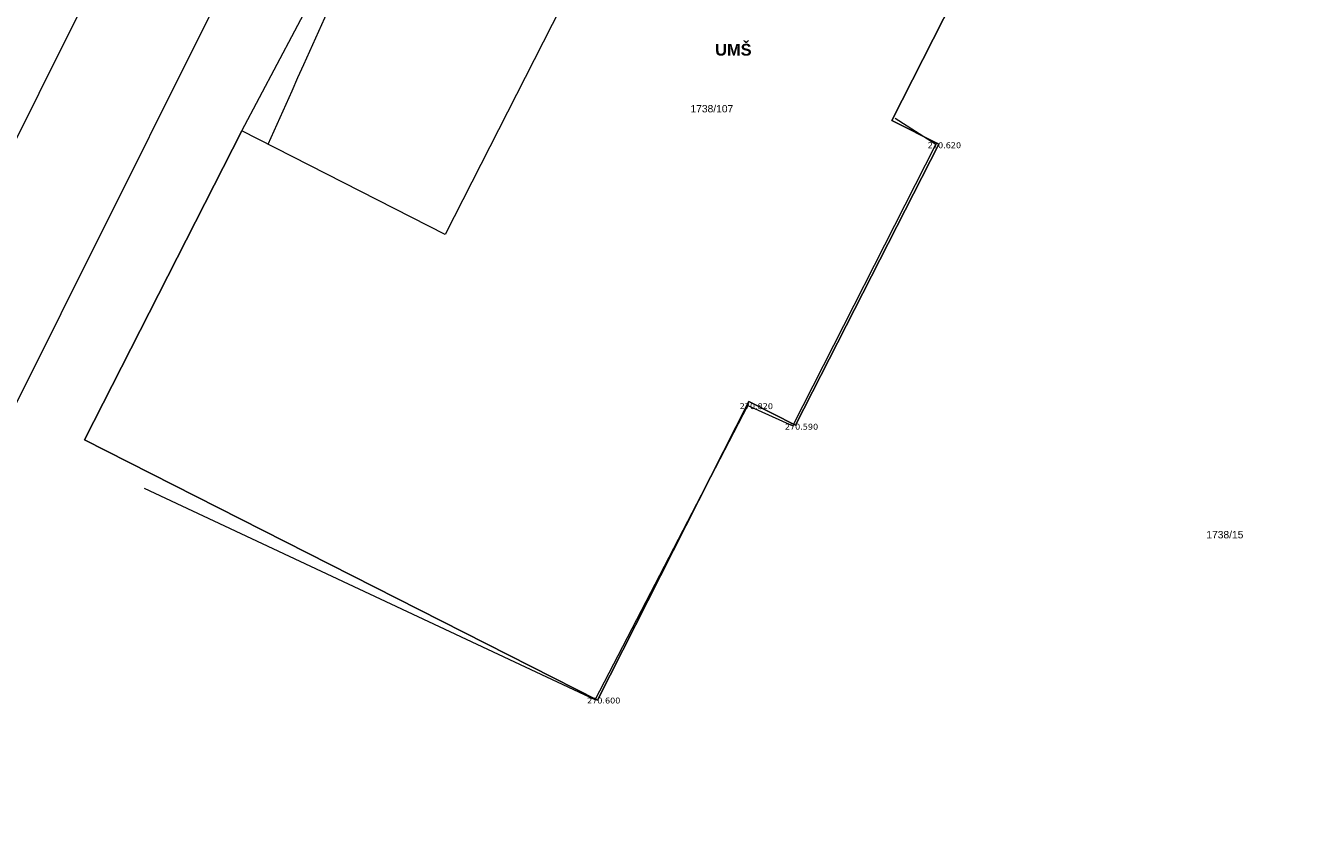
# Model space of a CAD drawing. Header units: millimetres. Extents: x -479461597 to -478645968, y -1101060132 to -1100898045.
# Tile 14 of 145: x -479386926 to -479343285, y -1100952361 to -1100924531. Entities that reach past the tile are written whole.
import ezdxf
from ezdxf.xclip import XClip

# ---------------------------------------------------------------- set-up
doc = ezdxf.new("R2010")
doc.units = ezdxf.units.MM
doc.header["$MEASUREMENT"] = 0
doc.header["$XCLIPFRAME"] = 0
doc.layers.add('Externí - kresby a obrázky', color=7, linetype='Continuous')
for name, color, linetype, lineweight in [('HTU_1_Katastr_3_Anotace - S_Pero_č.__1_Pero_č.__1', 7, 'Continuous', 18), ('HTU_1_Katastr_3_BT_hranice_parcel_Pero_č.__1_Pero_č.__1', 7, 'Continuous', 18), ('HTU_1_Katastr_3_BT_text_parcel_Pero_č.__1_Pero_č.__1', 7, 'Continuous', 18), ('HTU_1_Katastr_3_Situace_Pero_č.__1_Pero_č.__1', 7, 'Continuous', 18), ('HTU_1_Katastr_3_voda_ovak (z existencí)_Pero_č.__1_Pero_č.__1', 7, 'Continuous', 18), ('HTU_3_HTU_4_Situace - terén HTU_Pero_č.__164', 250, 'Continuous', 13)]:
    doc.layers.add(name, color=color, linetype=linetype, lineweight=lineweight)
for name, color, linetype, lineweight, true_color in [('HTU_2_zaměření_2_body_Pero_č.__202', 7, 'Continuous', 20, 0x6d6f03), ('HTU_2_zaměření_2_kresba_Pero_č.__202', 7, 'Continuous', 20, 0x6d6f03), ('HTU_2_zaměření_2_výšky_Pero_č.__202', 7, 'Continuous', 20, 0x6d6f03), ('HTU_3_HTU_4_Situace - terén HTU_Pero_č.__222', 7, 'Continuous', 20, 0xa87e33)]:
    doc.layers.add(name, color=color, linetype=linetype, lineweight=lineweight, true_color=true_color)
doc.styles.add('GENERATED_STYLE_1', font='txt')
doc.styles.add('GENERATED_STYLE_3', font='txt')
doc.styles.add('GENERATED_STYLE_4', font='txt')
doc.linetypes.add('plná nepravidelná', pattern='A,0,[1,20-026-4_02.1.10- 02 Situace HTU1.Shx,S=7.936508,R=0,X=0,Y=2.08167e-17],-1000,0', length=1000)
doc.linetypes.add('Voda_pitna_podz', pattern='A,0,[3,20-026-4_02.1.10- 02 Situace HTU1.Shx,S=0.277778,R=0,X=0,Y=0],-100,0', length=100)

# ---------------------------------------------------------------- blocks, each defined once
blk = doc.blocks.new('Kresba_2_2', base_point=(-460327121.276564, -1100980142.449307))
at = {"layer": 'HTU_2_zaměření_2_body_Pero_č.__202', "color": 66, "linetype": 'Continuous', "lineweight": 20, "true_color": 0x6d6f03}
for p, q in [((-479355910, -1100928580), (-479355909.95, -1100928580)), ((-479362320, -1100937470), (-479362319.95, -1100937470)), ((-479360780, -1100938170), (-479360779.95, -1100938170)), ((-479367520, -1100947500), (-479367519.95, -1100947500))]:
    blk.add_line(p, q, dxfattribs=at)
at = {"layer": 'HTU_2_zaměření_2_kresba_Pero_č.__202', "color": 66, "linetype": 'Continuous', "lineweight": 20, "true_color": 0x6d6f03, "flags": 128}
for points in [[(-479367520, -1100947500), (-479362320, -1100937470), (-479360780, -1100938170), (-479355910, -1100928580), (-479357297.504482, -1100927697.920801)], [(-479367520, -1100947500), (-479382875.532452, -1100940301.59202)]]:
    blk.add_lwpolyline(points, dxfattribs=at)
at = {"layer": 'HTU_2_zaměření_2_výšky_Pero_č.__202', "color": 66, "linetype": 'Continuous', "lineweight": 20, "true_color": 0x6d6f03, "char_height": 200, "attachment_point": 4, "style": 'GENERATED_STYLE_1'}
for s, insert in [('\\A1;{\\pql;\\fVerdana|b0|i0|c238|p38;270.620}', (-479356184.915, -1100928609.581786)), ('\\A1;{\\pql;\\fVerdana|b0|i0|c238|p38;270.820}', (-479362594.915, -1100937499.581786)), ('\\A1;{\\pql;\\fVerdana|b0|i0|c238|p38;270.590}', (-479361054.915, -1100938199.581786)), ('\\A1;{\\pql;\\fVerdana|b0|i0|c238|p38;270.600}', (-479367794.915, -1100947529.581786))]:
    blk.add_mtext(s, dxfattribs=dict(at, insert=insert))
blk = doc.blocks.new('Kresba_3_3', base_point=(-460327121, -1100980142))
at = {"layer": 'HTU_1_Katastr_3_Anotace - S_Pero_č.__1_Pero_č.__1', "color": 7, "linetype": 'Continuous', "lineweight": 18, "flags": 128}
for points in [[(-479372630, -1100931650), (-479379560, -1100928120), (-479384920, -1100938640), (-479367440, -1100947510), (-479362280, -1100937340), (-479360690, -1100938150), (-479355810, -1100928570), (-479357410, -1100927760), (-479354240, -1100921520), (-479352640, -1100922340), (-479349200, -1100915580), (-479350810, -1100914780), (-479349160, -1100911570), (-479359690, -1100906230), (-479365040, -1100916750)], [(-479384920, -1100938640), (-479367440, -1100947510), (-479362280, -1100937340), (-479360690, -1100938150), (-479355810, -1100928570), (-479357410, -1100927760), (-479354240, -1100921520), (-479352640, -1100922340), (-479349200, -1100915580), (-479350810, -1100914780), (-479349160, -1100911570), (-479359690, -1100906230), (-479365040, -1100916750), (-479372630, -1100931650), (-479379560, -1100928120)], [(-479372630, -1100931650), (-479379560, -1100928120), (-479384920, -1100938640), (-479367440, -1100947510), (-479362280, -1100937340), (-479360690, -1100938150), (-479355810, -1100928570), (-479357410, -1100927760), (-479354240, -1100921520), (-479352640, -1100922340), (-479349200, -1100915580), (-479350810, -1100914780), (-479349160, -1100911570), (-479359690, -1100906230), (-479365040, -1100916750)], [(-479384920, -1100938640), (-479367440, -1100947510), (-479362280, -1100937340), (-479360690, -1100938150), (-479355810, -1100928570), (-479357410, -1100927760), (-479354240, -1100921520), (-479352640, -1100922340), (-479349200, -1100915580), (-479350810, -1100914780), (-479349160, -1100911570), (-479359690, -1100906230), (-479365040, -1100916750), (-479372630, -1100931650), (-479379560, -1100928120)], [(-479372630, -1100931650), (-479379560, -1100928120), (-479384920, -1100938640), (-479367440, -1100947510), (-479362280, -1100937340), (-479360690, -1100938150), (-479355810, -1100928570), (-479357410, -1100927760), (-479354240, -1100921520), (-479352640, -1100922340), (-479349200, -1100915580), (-479350810, -1100914780), (-479349160, -1100911570), (-479359690, -1100906230), (-479365040, -1100916750)], [(-479384920, -1100938640), (-479367440, -1100947510), (-479362280, -1100937340), (-479360690, -1100938150), (-479355810, -1100928570), (-479357410, -1100927760), (-479354240, -1100921520), (-479352640, -1100922340), (-479349200, -1100915580), (-479350810, -1100914780), (-479349160, -1100911570), (-479359690, -1100906230), (-479365040, -1100916750), (-479372630, -1100931650), (-479379560, -1100928120)]]:
    blk.add_lwpolyline(points, close=True, dxfattribs=at)
at = {"layer": 'HTU_1_Katastr_3_BT_hranice_parcel_Pero_č.__1_Pero_č.__1', "color": 7, "linetype": 'Continuous', "lineweight": 18, "flags": 128}
blk.add_lwpolyline([(-479396450, -1100946840), (-479378160, -1100910160), (-479365040, -1100916750), (-479359690, -1100906230), (-479349160, -1100911570), (-479350810, -1100914780), (-479349200, -1100915580), (-479352640, -1100922340), (-479354240, -1100921520), (-479357410, -1100927760), (-479355810, -1100928570), (-479360690, -1100938150), (-479362280, -1100937340), (-479367440, -1100947510), (-479384920, -1100938640), (-479379560, -1100928120), (-479377150, -1100923560), (-479379700, -1100922260), (-479391770, -1100946440)], dxfattribs=at)
blk.add_lwpolyline([(-479396450, -1100946840), (-479378160, -1100910160), (-479365040, -1100916750), (-479359690, -1100906230), (-479349160, -1100911570), (-479350810, -1100914780), (-479349200, -1100915580), (-479352640, -1100922340), (-479354240, -1100921520), (-479357410, -1100927760), (-479355810, -1100928570), (-479360690, -1100938150), (-479362280, -1100937340), (-479367440, -1100947510), (-479384920, -1100938640), (-479379560, -1100928120), (-479377150, -1100923560), (-479379700, -1100922260), (-479391770, -1100946440)], dxfattribs=at)
blk.add_lwpolyline([(-479396450, -1100946840), (-479378160, -1100910160), (-479365040, -1100916750), (-479359690, -1100906230), (-479349160, -1100911570), (-479350810, -1100914780), (-479349200, -1100915580), (-479352640, -1100922340), (-479354240, -1100921520), (-479357410, -1100927760), (-479355810, -1100928570), (-479360690, -1100938150), (-479362280, -1100937340), (-479367440, -1100947510), (-479384920, -1100938640), (-479379560, -1100928120), (-479377150, -1100923560), (-479379700, -1100922260), (-479391770, -1100946440)], dxfattribs=at)
at = {"layer": 'HTU_1_Katastr_3_voda_ovak (z existencí)_Pero_č.__1_Pero_č.__1', "color": 7, "linetype": 'Voda_pitna_podz', "lineweight": 18}
blk.add_arc((-475829073, -1102515235), 3888073, 155.447628, 155.915548, dxfattribs=at)
at = {"layer": 'HTU_1_Katastr_3_BT_text_parcel_Pero_č.__1_Pero_č.__1', "color": 7, "linetype": 'Continuous', "lineweight": 18, "char_height": 250, "attachment_point": 7, "style": 'GENERATED_STYLE_4'}
for s, insert in [('\\A1;{\\pql;\\fArial|b0|i0|c238|p38;1738/107}', (-479364271, -1100927491)), ('\\A1;{\\pql;\\fArial|b0|i0|c238|p38;1738/15}', (-479346694, -1100942004)), ('\\A1;{\\pql;\\fArial|b0|i0|c238|p38;1738/15}', (-479346694, -1100942004))]:
    blk.add_mtext(s, dxfattribs=dict(at, insert=insert))
at = {"layer": 'HTU_1_Katastr_3_Situace_Pero_č.__1_Pero_č.__1', "color": 7, "linetype": 'Continuous', "lineweight": 18, "insert": (-479362810, -1100925355), "char_height": 400, "attachment_point": 5, "style": 'GENERATED_STYLE_3'}
blk.add_mtext('\\A1;{\\pqc;\\fArial|b1|i0|c238|p38;UMŠ}', dxfattribs=at)
blk = doc.blocks.new('Kresba_4_4', base_point=(-460327121, -1100980142))
at = {"layer": 'HTU_3_HTU_4_Situace - terén HTU_Pero_č.__164', "linetype": 'Continuous', "lineweight": 13}
h = blk.add_hatch(dxfattribs=at)
h.set_pattern_fill('Izolace___tvárnice_0004', color=250, style=0, pattern_type=2)
h.set_pattern_definition([(18.0353, (-479315511.6, -1100947167.3), (-268.236, 823.82), [])])
h.paths.add_polyline_path([(-479312750, -1100907616), (-479347715, -1100976344), (-479347532, -1100976438), (-479345483, -1100977481), (-479335476, -1100982576, -0.905776), (-479335465, -1100982577, -0.188252), (-479335467, -1100982581), (-479324570, -1100988129), (-479322003, -1100989436), (-479320382, -1100990262), (-479317016, -1100983651), (-479295151, -1100940862), (-479284957, -1100945959), (-479277636, -1100931565), (-479275176, -1100926729)])
at = {"layer": 'HTU_3_HTU_4_Situace - terén HTU_Pero_č.__222', "linetype": 'Continuous', "lineweight": 20, "true_color": 0xa87e33}
h = blk.add_hatch(dxfattribs=at)
h.set_pattern_fill('Omítka_02_0004', color=45, style=0, pattern_type=2)
h.set_pattern_definition([(18.0353, (-479314747.7, -1100945665.8), (-234.706, 720.842), [0, -505.3935, 0, -758.09]), (83.0353, (-479313246.2, -1100946429.66), (-752.496, 91.925), [0, -370.622, 0, -640.165])])
h.paths.add_polyline_path([(-479347715, -1100976344), (-479347532, -1100976438), (-479345483, -1100977481), (-479335476, -1100982576, -0.905776), (-479335465, -1100982577, -0.188252), (-479335467, -1100982581), (-479324570, -1100988129), (-479322003, -1100989436), (-479320382, -1100990262), (-479317016, -1100983651), (-479295151, -1100940862), (-479287794, -1100926398), (-479285334, -1100921562), (-479312750, -1100907616)])

msp = doc.modelspace()

# ---------------------------------------------------------------- block references
at = {"layer": 'Externí - kresby a obrázky', "color": 250, "linetype": 'plná nepravidelná', "lineweight": 40}
ref = msp.add_blockref('Kresba_3_3', (-460327121.3, -1100980142.4), dxfattribs=at)
XClip(ref).set_block_clipping_path([(-479461596.9093363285, -1101060131.8682479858), (-479260989.2464485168, -1100898044.9989290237)])
ref = msp.add_blockref('Kresba_2_2', (-460327121.3, -1100980142.4), dxfattribs=at)
XClip(ref).set_block_clipping_path([(-479461596.9093363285, -1101048229.8387930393), (-479260989.2464485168, -1100898044.9989290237)])

# ---------------------------------------------------------------- next in the draw order: block references
ref = msp.add_blockref('Kresba_4_4', (-460327121.3, -1100980142.4), dxfattribs=at)
XClip(ref).set_block_clipping_path([(-479461596.9093363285, -1101060131.8682479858), (-479260989.2464485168, -1100898044.9989290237)])

doc.saveas('drawing.dxf')
